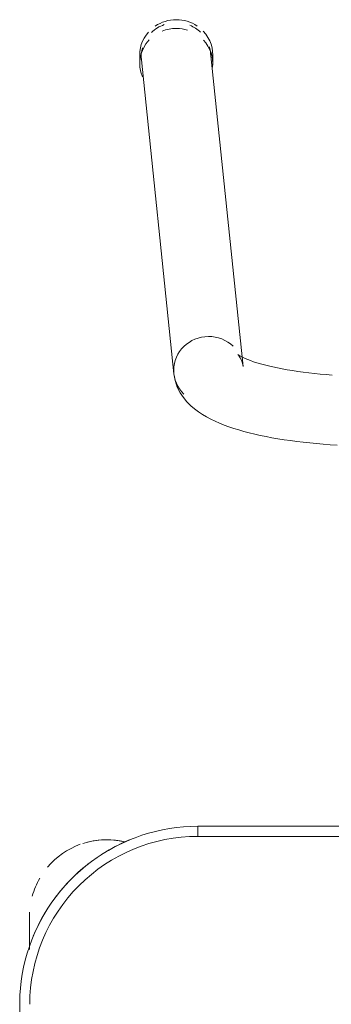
# Model space of a CAD drawing. Header units: metres. Extents: x 3 to 43.5, y -74 to -48.5.
# Tile 114 of 209: x 35.5217 to 35.6144, y -54.6305 to -54.3374. Entities that reach past the tile are written whole.
import ezdxf

# ---------------------------------------------------------------- set-up
doc = ezdxf.new("R2010")
doc.units = ezdxf.units.M
doc.layers.add('I-FURN', color=7, linetype='Continuous', lineweight=18)

# ---------------------------------------------------------------- blocks, each defined once
blk = doc.blocks.new('ConjuntoParaAlunoTamanho6 - CJA06_ConjuntoParaAlunoTamanho6-V48-1PAV - FRIGORÍFICA')
at = {"layer": 'I-FURN', "color": 253, "true_color": 0xaaaaaa}
for p, q in [((-0.2643023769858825, 0.2945585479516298), (-0.2643023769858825, 0.2919703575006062)), ((-0.2638023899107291, 0.2931241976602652), (-0.2541278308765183, 0.1996852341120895)), ((-0.2335379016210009, 0.2018170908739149), (-0.2432124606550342, 0.295256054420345)), ((-0.2425404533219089, 0.2919703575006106), (-0.2425404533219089, 0.2945585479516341)), ((0.2470000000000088, 0.06496651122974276), (-0.2469999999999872, 0.06496651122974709)), ((-0.2469999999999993, 0.06496651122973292), (-0.2469999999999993, 0.06196651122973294)), ((0.2470000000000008, 0.06496651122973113), (-0.2469999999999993, 0.06496651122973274)), ((-0.297125, 0.02878273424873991), (-0.297125, 0.0379715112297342)), ((-0.2971250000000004, 0.03797151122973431), (-0.2971250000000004, 0.02827850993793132)), ((-0.2999999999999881, 0.01196651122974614), (-0.2999999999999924, -0.332033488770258))]:
    blk.add_line(p, q, dxfattribs=at)
at = {"layer": 'I-FURN', "color": 253, "true_color": 0xaaaaaa, "flags": 128}
for points in [[(-0.2335379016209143, 0.20181709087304), (-0.2337286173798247, 0.2028696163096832), (-0.2340307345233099, 0.2037613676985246), (-0.2343720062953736, 0.2044473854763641), (-0.2346851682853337, 0.2049236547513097), (-0.2349211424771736, 0.2052118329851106), (-0.2350504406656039, 0.2053439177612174), (-0.235070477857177, 0.2053619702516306)], [(-0.235070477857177, 0.2053619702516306), (-0.2350077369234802, 0.2053133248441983), (-0.2348200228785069, 0.2051835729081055), (-0.2345106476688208, 0.2049931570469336), (-0.2340848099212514, 0.204758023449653), (-0.2335484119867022, 0.2044905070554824), (-0.232907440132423, 0.2042001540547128), (-0.2321676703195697, 0.2038943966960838), (-0.2313345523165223, 0.2035790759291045), (-0.2304131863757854, 0.2032588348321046), (-0.2294083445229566, 0.2029374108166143), (-0.2283245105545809, 0.2026178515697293), (-0.2271659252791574, 0.2023026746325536), (-0.2259366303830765, 0.2019939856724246), (-0.2246405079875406, 0.2016935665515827), (-0.2232813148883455, 0.2014029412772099), (-0.2218627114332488, 0.2011234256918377), (-0.2203882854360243, 0.200856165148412), (-0.2188615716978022, 0.2006021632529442), (-0.2172860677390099, 0.2003623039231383), (-0.2156652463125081, 0.2001373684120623), (-0.2140025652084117, 0.1999280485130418), (-0.2123014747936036, 0.1997349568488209), (-0.2105654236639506, 0.1995586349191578), (-0.2087978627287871, 0.1993995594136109), (-0.2070022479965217, 0.1992581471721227)], [(-0.2541278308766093, 0.1996852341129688), (-0.2537524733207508, 0.1976222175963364), (-0.2531060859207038, 0.1957226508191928), (-0.252261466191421, 0.1940331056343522), (-0.251286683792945, 0.1925592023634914), (-0.2502318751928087, 0.1912808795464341), (-0.2491278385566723, 0.19016772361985), (-0.2479903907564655, 0.1891887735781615), (-0.2468256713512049, 0.1883170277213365), (-0.2456343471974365, 0.1875306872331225), (-0.24441438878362, 0.1868128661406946), (-0.2431627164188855, 0.1861507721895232), (-0.2418761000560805, 0.1855348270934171), (-0.2405516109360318, 0.184957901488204), (-0.2391868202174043, 0.1844147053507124), (-0.2377798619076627, 0.1839013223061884), (-0.2363294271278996, 0.1834148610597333), (-0.2348347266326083, 0.1829531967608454), (-0.2332954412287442, 0.1825147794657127), (-0.231711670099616, 0.182098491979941), (-0.230083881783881, 0.181703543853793), (-0.2284128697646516, 0.1813293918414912), (-0.2266997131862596, 0.1809756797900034), (-0.224945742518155, 0.180642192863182), (-0.2231525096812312, 0.1803288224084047), (-0.2213217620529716, 0.1800355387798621), (-0.2194554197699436, 0.1797623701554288), (-0.2175555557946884, 0.1795093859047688), (-0.2156243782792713, 0.1792766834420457), (-0.2136642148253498, 0.1790643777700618), (-0.2116774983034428, 0.1788725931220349), (-0.2096667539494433, 0.1787014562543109), (-0.2076345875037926, 0.1785510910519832), (-0.2055836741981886, 0.1784216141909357)], [(-0.2469999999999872, 0.06496651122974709), (-0.2491194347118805, 0.06492411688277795), (-0.2512354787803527, 0.064797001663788), (-0.253344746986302, 0.06458536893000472), (-0.2554438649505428, 0.06428955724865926), (-0.2575294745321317, 0.06391003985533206), (-0.2595982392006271, 0.06344742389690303), (-0.2616468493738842, 0.06290244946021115), (-0.2636720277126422, 0.06227598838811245), (-0.2656705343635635, 0.06156904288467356), (-0.2676391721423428, 0.06078274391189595), (-0.2695747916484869, 0.0599183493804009), (-0.2714742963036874, 0.05897724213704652), (-0.273334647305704, 0.05796092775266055), (-0.2751528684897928, 0.05687103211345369), (-0.2769260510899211, 0.05570929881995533), (-0.2786513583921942, 0.05447758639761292), (-0.2803260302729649, 0.05317786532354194), (-0.2819473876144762, 0.05181221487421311), (-0.2835128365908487, 0.05038281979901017), (-0.2850198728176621, 0.04889196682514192), (-0.286466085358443, 0.04734204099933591), (-0.2878491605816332, 0.04573552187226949), (-0.2891668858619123, 0.04407497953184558), (-0.2904171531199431, 0.04236307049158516), (-0.2915979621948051, 0.04060253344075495), (-0.2927074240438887, 0.03879618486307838), (-0.2937437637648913, 0.03694691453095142), (-0.2947053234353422, 0.0350576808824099), (-0.2955905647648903, 0.03313150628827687), (-0.2963980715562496, 0.03117147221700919), (-0.2971265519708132, 0.02918071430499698), (-0.2977748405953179, 0.02716241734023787), (-0.2983419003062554, 0.02511981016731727), (-0.298826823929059, 0.0230561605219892), (-0.2992288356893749, 0.02097476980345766), (-0.2995472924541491, 0.01887896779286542), (-0.2997816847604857, 0.01677210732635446), (-0.299931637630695, 0.01465755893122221), (-0.29999691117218, 0.01253870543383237), (-0.2999999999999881, 0.01196651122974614)], [(0.2469999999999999, 0.0619665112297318), (0.1234999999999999, 0.0619665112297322), (-1.453485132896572e-16, 0.06196651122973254), (-0.1235000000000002, 0.06196651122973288), (-0.2470000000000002, 0.06196651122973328)], [(-0.2469999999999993, 0.06196651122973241), (-0.1234999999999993, 0.0619665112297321), (7.44471151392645e-16, 0.06196651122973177), (0.1235000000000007, 0.06196651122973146), (0.2470000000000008, 0.06196651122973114)], [(-0.2971249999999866, 0.03797151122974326), (-0.2971249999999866, 0.03795791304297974), (-0.2971249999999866, 0.03791714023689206), (-0.2971249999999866, 0.03784925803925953), (-0.2971249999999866, 0.03775437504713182), (-0.2971249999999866, 0.03763264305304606), (-0.2971249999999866, 0.03748425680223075), (-0.2971249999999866, 0.03730945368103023), (-0.2971249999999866, 0.03710851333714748), (-0.2971249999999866, 0.03688175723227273), (-0.2971249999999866, 0.03662954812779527), (-0.2971249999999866, 0.03635228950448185), (-0.2971249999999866, 0.0360504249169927), (-0.2971249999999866, 0.03572443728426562), (-0.2971249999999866, 0.03537484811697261), (-0.2971249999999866, 0.03500221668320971), (-0.2971249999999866, 0.03460713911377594), (-0.2971249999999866, 0.03419024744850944), (-0.2971249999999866, 0.03375220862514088), (-0.2971249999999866, 0.0332937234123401), (-0.2971249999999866, 0.03281552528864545), (-0.2971249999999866, 0.0323183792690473), (-0.2971249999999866, 0.03180308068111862), (-0.2971249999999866, 0.03127045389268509), (-0.2971249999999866, 0.03072135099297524), (-0.2971249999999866, 0.03015665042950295), (-0.2971249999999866, 0.02957725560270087), (-0.2971249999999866, 0.02898409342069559)]]:
    blk.add_lwpolyline(points, dxfattribs=at)
at = {"layer": 'I-FURN', "color": 253, "true_color": 0xaaaaaa}
for centre, radius, start, end in [((-0.2470000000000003, 0.01196651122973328), 0.05000000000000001, 89.99999999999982, 179.9999999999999), ((-0.2469999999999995, 0.01196651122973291), 0.05, 90.00000000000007, 180.0000000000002), ((-0.274125, 0.03797151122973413), 0.02300000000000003, 109.9274386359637, 140.0230900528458), ((-0.274125, 0.03797151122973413), 0.02299999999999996, 76.78757610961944, 107.9999999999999), ((-0.274125, 0.03797151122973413), 0.02299999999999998, 76.40433790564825, 104.4669156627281), ((-0.2469999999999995, 0.01196651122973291), 0.05300000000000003, 112.4999999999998, 122.6999338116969), ((-0.2469999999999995, 0.01196651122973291), 0.05300000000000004, 127.1606960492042, 143.1496439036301), ((-0.274125, 0.03797151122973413), 0.02299999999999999, 149.9762060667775, 164.3449802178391), ((-0.274125, 0.03797151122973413), 0.023, 176.566897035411, 179.9999999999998), ((-0.2469999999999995, 0.01196651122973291), 0.05300000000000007, 147.3000658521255, 157.4999999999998)]:
    blk.add_arc(centre, radius, start, end, dxfattribs=at)
for centre, major_axis, ratio, start_param, end_param in [((-0.2534214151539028, 0.2945585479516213), (0.0108809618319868, 0), 0.9659258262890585, 1.570796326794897, 2.185057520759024), ((-0.2534214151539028, 0.2945585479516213), (0.01088096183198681, 0), 0.9659258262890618, 0.9594267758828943, 1.570796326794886), ((-0.2535074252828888, 0.2941901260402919), (0.01029496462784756, 0.00106592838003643), 0.9671584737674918, 1.815725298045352, 2.256388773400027), ((-0.2534214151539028, 0.2919703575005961), (0.01088096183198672, 0), 0.9659258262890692, 1.570796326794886, 1.965237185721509), ((-0.2534214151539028, 0.2919703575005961), (0.01088096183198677, 0), 0.9659258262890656, 1.25762360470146, 1.559899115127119), ((-0.2535074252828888, 0.2941901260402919), (0.01029496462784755, 0.001065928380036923), 0.9671584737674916, 0.6855924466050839, 1.060104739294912), ((-0.2534214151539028, 0.2919703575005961), (0.01088096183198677, 0), 0.9659258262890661, 2.404267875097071, 3.526261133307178), ((-0.2534214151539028, 0.2945585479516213), (0.01088096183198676, 0), 0.9659258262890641, 2.438822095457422, 3.243524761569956), ((-0.2534214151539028, 0.2945585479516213), (0.01088096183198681, 0), 0.965925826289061, 6.170166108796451, 7.020456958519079), ((-0.2534214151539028, 0.2919703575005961), (0.0108809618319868, 0), 0.9659258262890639, 6.182855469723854, 7.015453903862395), ((-0.2535074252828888, 0.2941901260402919), (0.01029496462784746, 0.001065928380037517), 0.9671584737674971, 2.780210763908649, 3.14159265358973), ((-0.2535074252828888, 0.2941901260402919), (0.01029496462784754, 0.001065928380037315), 0.9671584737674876, 6.183379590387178, 6.464027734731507), ((-0.2438328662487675, 0.2007511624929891), (0.01029496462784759, 0.001065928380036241), 0.9671584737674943, 1.4709906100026, 3.041786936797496), ((-0.2438328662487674, 0.2007511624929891), (0.01029496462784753, 0.001065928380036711), 0.9671584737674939, 0.6855924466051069, 1.470990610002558), ((-0.2438328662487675, 0.200751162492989), (0.01029496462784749, 0.001065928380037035), 0.9671584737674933, 3.041786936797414, 3.827185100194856)]:
    blk.add_ellipse(centre, major_axis=major_axis, ratio=ratio, start_param=start_param, end_param=end_param, dxfattribs=at)
blk = doc.blocks.new('4 GRE - ESCOLA DE CINEMA E AUDIOVISUAL CINE REX R07_rvt-1-1PAV - FRIGORÍFICA')
at = {"layer": 'I-FURN', "color": 253, "lineweight": 18, "true_color": 0xaaaaaa}
blk.add_blockref('ConjuntoParaAlunoTamanho6 - CJA06_ConjuntoParaAlunoTamanho6-V48-1PAV - FRIGORÍFICA', (35.82168486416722, -54.64244030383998), dxfattribs=at)

msp = doc.modelspace()

# ---------------------------------------------------------------- block references
at = {"lineweight": 5}
msp.add_blockref('4 GRE - ESCOLA DE CINEMA E AUDIOVISUAL CINE REX R07_rvt-1-1PAV - FRIGORÍFICA', (0, 0), dxfattribs=at)

doc.saveas('drawing.dxf')
